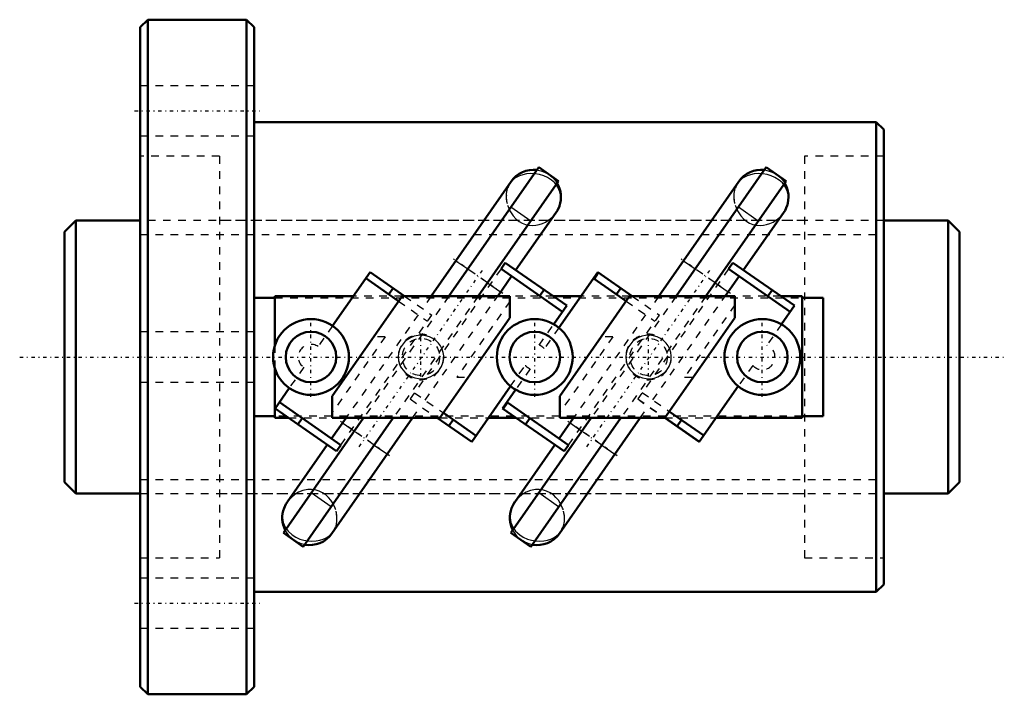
# Model space of a CAD drawing. Header units: millimetres. Extents: x -16 to 114, y -44 to 44.
import ezdxf

# ---------------------------------------------------------------- set-up
doc = ezdxf.new("R2010")
doc.units = ezdxf.units.MM
doc.linetypes.add('Center', pattern=[1.5, 0.45, -0.5, 0.05, -0.5])
doc.linetypes.add('Dashed', pattern=[2, 1, -1])
for name, color, linetype, lineweight in [('2d ConnectionPoints', 7, 'Continuous', 50), ('AM_0', 7, 'Continuous', 50), ('AM_4', 3, 'Continuous', 25), ('AM_5', 3, 'Continuous', 25), ('AM_7', 7, 'Center', 25), ('AM_9', 6, 'Dashed', 25)]:
    doc.layers.add(name, color=color, linetype=linetype, lineweight=lineweight)

# ---------------------------------------------------------------- blocks, each defined once
blk = doc.blocks.new('1_HBN3610_5_RRG1_108L_C0_0100__Nut_0_in_HBN3610_5RRG2_118LC0_0G200__rev_0')
at = {"layer": 'AM_0'}
for p, q in [((1, 44.5), (0, 43.5)), ((14, 44.5), (1, 44.5)), ((1, 44.5), (1, -44.5)), ((14, 44.5), (14, -44.5)), ((15, 43.5), (14, 44.5)), ((0, 43.5), (0, -43.5)), ((15, 43.5), (15, -43.5)), ((97, 31), (15, 31)), ((97, 31), (97, -31)), ((98, 30), (97, 31)), ((98, 30), (98, -30)), ((52.52, 25.03), (40.66, 8.03)), ((55.14, 23.2), (52.52, 25.03)), ((82.52, 25.03), (70.66, 8.03)), ((85.14, 23.2), (82.52, 25.03)), ((48.9, 23.16), (38.34, 8.03)), ((55.14, 23.2), (44.56, 8.03)), ((78.9, 23.16), (68.34, 8.03)), ((85.14, 23.2), (74.56, 8.03)), ((49.52, 11.48), (54.79, 19.03)), ((79.52, 11.48), (84.79, 19.03)), ((48.12, 12.44), (47.55, 11.62)), ((48.12, 12.44), (56.24, 6.78)), ((78.12, 12.44), (77.55, 11.62)), ((78.12, 12.44), (86.24, 6.78)), ((30.31, 11.2), (25.35, 4.11)), ((30.31, 11.2), (34.85, 8.03)), ((47.12, 8.03), (48.95, 10.65)), ((47.55, 11.62), (55.67, 5.96)), ((60.31, 11.2), (55.18, 3.86)), ((59.81, 10.33), (60.38, 11.15)), ((60.31, 11.2), (64.85, 8.03)), ((77.12, 8.03), (78.95, 10.65)), ((77.55, 11.62), (85.67, 5.96)), ((29.73, 10.38), (34.05, 7.37)), ((32.76, 8.27), (33.33, 9.09)), ((59.81, 10.33), (64.05, 7.37)), ((62.76, 8.27), (63.33, 9.09)), ((15, 7.81), (17.75, 7.81)), ((28.1, 8.03), (17.75, 8.03)), ((17.75, 8.03), (17.75, 1.56)), ((25.29, -5.17), (34.51, 8.03)), ((48.71, 8.03), (34.51, 8.03)), ((48.71, 8.03), (48.71, 5.17)), ((53.22, 8.89), (52.65, 8.07)), ((58.1, 8.03), (54.44, 8.03)), ((55.29, -5.17), (64.51, 8.03)), ((78.37, 8.03), (64.51, 8.03)), ((78.37, 8.03), (78.37, 5.17)), ((83.3, 8.83), (82.72, 8.01)), ((87.25, 8.03), (84.44, 8.03)), ((87.25, -8.04), (87.25, 8.03)), ((87.25, 7.81), (90, 7.81)), ((90, -7.81), (90, 7.81)), ((56.24, 6.78), (54.52, 4.32)), ((86.24, 6.78), (84.52, 4.32)), ((48.71, 5.17), (39.49, -8.04)), ((78.37, 5.17), (69.16, -8.04)), ((17.75, -1.56), (17.75, -8.04)), ((48.82, -3.86), (43.69, -11.2)), ((78.82, -3.86), (73.69, -11.2)), ((19.63, -4.09), (17.76, -6.78)), ((25.29, -8.04), (25.29, -5.17)), ((49.48, -4.32), (47.76, -6.78)), ((55.29, -8.04), (55.29, -5.17)), ((18.33, -5.96), (26.45, -11.62)), ((47.84, -6.83), (48.41, -6.01)), ((48.41, -6.01), (56.45, -11.62)), ((17.76, -6.78), (25.88, -12.44)), ((39.95, -7.37), (44.27, -10.38)), ((47.76, -6.78), (55.88, -12.44)), ((69.74, -7.2), (74.28, -10.37)), ((17.75, -7.81), (15, -7.81)), ((17.75, -8.04), (19.56, -8.04)), ((29.44, -8.04), (18.86, -23.2)), ((20.78, -8.89), (21.35, -8.07)), ((33.34, -8.04), (21.48, -25.03)), ((27.12, -8.04), (25.22, -10.77)), ((25.27, -23.28), (35.9, -8.04)), ((39.49, -8.04), (25.29, -8.04)), ((39.15, -8.04), (43.69, -11.2)), ((41.24, -8.27), (40.67, -9.09)), ((45.9, -8.04), (49.56, -8.04)), ((59.44, -8.04), (48.86, -23.2)), ((50.78, -8.89), (51.35, -8.07)), ((63.34, -8.04), (51.48, -25.03)), ((57.12, -8.04), (55.22, -10.77)), ((55.27, -23.28), (65.9, -8.04)), ((69.16, -8.04), (55.29, -8.04)), ((69.15, -8.04), (73.69, -11.2)), ((69.17, -8.02), (73.7, -11.19)), ((71.33, -8.31), (70.76, -9.13)), ((75.9, -8.04), (87.25, -8.04)), ((90, -7.81), (87.25, -7.81)), ((24.64, -11.59), (19.37, -19.14)), ((25.88, -12.44), (26.45, -11.62)), ((54.64, -11.59), (49.37, -19.14)), ((55.88, -12.44), (56.45, -11.62)), ((21.48, -25.03), (18.86, -23.2)), ((51.48, -25.03), (48.86, -23.2)), ((15, -31), (97, -31)), ((97, -31), (98, -30)), ((0, -43.5), (1, -44.5)), ((14, -44.5), (15, -43.5)), ((1, -44.5), (14, -44.5))]:
    blk.add_line(p, q, dxfattribs=at)
for points in [[(54.77, 19), (54.99, 19.34), (55.25, 19.92), (55.25, 19.93)], [(84.77, 19), (84.99, 19.34), (85.25, 19.92), (85.25, 19.93)], [(19.39, -19.12), (19.19, -19.43), (18.95, -19.93)], [(49.39, -19.12), (49.19, -19.43), (48.95, -19.93)]]:
    blk.add_lwpolyline(points, dxfattribs=at)
for centre, radius in [((22.5, 0), 5), ((52, 0), 5), ((82, 0), 5), ((22.5, 0), 3.33), ((52, 0), 3.33), ((82, 0), 3.33)]:
    blk.add_circle(centre, radius, dxfattribs=at)
for centre, start, end in [((51.85, 21.1), 83.2686, 145.09), ((81.85, 21.1), 83.2686, 145.09), ((51.85, 21.1), 340.9802, 30.4657), ((81.85, 21.1), 340.9802, 30.4657), ((22.31, -21.22), 159.0384, 206.9114), ((52.31, -21.22), 159.0384, 206.9114), ((22.31, -21.22), 259.7143, 325.09), ((52.31, -21.22), 259.7143, 325.09)]:
    blk.add_arc(centre, 3.6, start, end, dxfattribs=at)
at = {"layer": 'AM_4'}
for p, q in [((51.47, 17.94), (48.85, 19.77)), ((81.47, 17.94), (78.85, 19.77)), ((41.6, 12.7), (43.16, 11.62)), ((71.6, 12.7), (73.16, 11.62)), ((45.78, 9.78), (47.5, 8.58)), ((75.78, 9.78), (77.5, 8.58)), ((26.66, -8.7), (28.22, -9.78)), ((56.66, -8.7), (58.22, -9.78)), ((30.84, -11.62), (32.57, -12.82)), ((60.84, -11.62), (62.57, -12.82)), ((25.15, -19.77), (22.53, -17.94)), ((55.15, -19.77), (52.53, -17.94))]:
    blk.add_line(p, q, dxfattribs=at)
at = {"layer": 'AM_5', "linetype": 'Dashed'}
for centre in [(37, 0), (67, 0)]:
    blk.add_arc(centre, 3, 75, 15, dxfattribs=at)
at = {"layer": 'AM_7'}
for p, q in [((-0.75, 32.48), (15.75, 32.48)), ((28.87, -11.83), (45.3, 11.71)), ((47.8, 8.38), (41.3, 12.91)), ((58.87, -11.83), (75.3, 11.71)), ((77.8, 8.38), (71.3, 12.91)), ((22.5, -5.25), (22.5, 5.25)), ((52, -5.25), (52, 5.25)), ((82, -5.25), (82, 5.25)), ((37, -2.58), (37, 2.58)), ((67, -2.58), (67, 2.58)), ((32.86, -13.02), (26.37, -8.49)), ((62.86, -13.02), (56.37, -8.49)), ((-0.75, -32.48), (15.75, -32.48))]:
    blk.add_line(p, q, dxfattribs=at)
at = {"layer": 'AM_9'}
for p, q in [((15, 35.78), (0, 35.78)), ((0, 29.18), (15, 29.18)), ((10.45, 26.5), (0, 26.5)), ((10.45, 26.5), (10.45, -26.5)), ((87.55, 26.5), (87.55, -26.5)), ((98, 26.5), (87.55, 26.5)), ((48.41, 20.05), (48.45, 19.93)), ((78.41, 20.05), (78.45, 19.93)), ((87.55, 18), (10.45, 18)), ((47.55, 11.62), (35.57, -5.54)), ((45.78, 9.78), (43.16, 11.62)), ((77.55, 11.62), (65.57, -5.54)), ((75.78, 9.78), (73.16, 11.62)), ((17.75, 7.81), (87.25, 7.81)), ((34.51, 8.03), (28.1, 8.03)), ((40.66, 8.03), (29.44, -8.04)), ((44.56, 8.03), (33.34, -8.04)), ((34.85, 8.03), (38.43, 5.54)), ((38.34, 8.03), (37.2, 6.4)), ((37.54, -5.69), (47.12, 8.03)), ((54.44, 8.03), (48.71, 8.03)), ((64.51, 8.03), (58.1, 8.03)), ((70.66, 8.03), (59.44, -8.04)), ((74.56, 8.03), (63.34, -8.04)), ((64.85, 8.03), (68.43, 5.54)), ((68.34, 8.03), (67.2, 6.4)), ((67.55, -5.67), (77.12, 8.03)), ((84.44, 8.03), (78.37, 8.03)), ((34.05, 7.37), (37.85, 4.72)), ((48.71, 7.34), (41.72, -2.68)), ((64.05, 7.37), (67.85, 4.72)), ((78.37, 6.86), (71.72, -2.68)), ((26.45, -11.62), (38.43, 5.54)), ((36.62, 5.58), (27.12, -8.04)), ((56.45, -11.62), (68.43, 5.54)), ((66.62, 5.58), (57.12, -8.04)), ((25.35, 4.11), (23.45, 1.37)), ((52.6, 1.56), (54.52, 4.32)), ((84.52, 4.32), (82.6, 1.56)), ((15, 3.3), (0, 3.3)), ((32.28, 2.68), (25.29, -7.34)), ((32.28, 2.68), (30.77, 2.68)), ((55.18, 3.86), (53.25, 1.1)), ((62.28, 2.68), (55.29, -7.34)), ((62.28, 2.68), (60.77, 2.68)), ((17.75, 1.56), (17.75, -1.56)), ((48.82, -3.86), (50.75, -1.1)), ((80.75, -1.1), (78.82, -3.86)), ((21.54, -1.36), (19.63, -4.09)), ((51.4, -1.56), (49.48, -4.32)), ((0, -3.3), (15, -3.3)), ((41.72, -2.68), (43.23, -2.68)), ((71.72, -2.68), (72.9, -2.68)), ((36.15, -4.72), (39.95, -7.37)), ((66.16, -4.7), (69.74, -7.2)), ((35.57, -5.54), (39.15, -8.04)), ((65.57, -5.54), (69.15, -8.04)), ((65.59, -5.52), (69.17, -8.02)), ((35.9, -8.04), (36.97, -6.51)), ((65.9, -8.04), (66.98, -6.49)), ((87.25, -7.81), (17.75, -7.81)), ((19.56, -8.04), (25.29, -8.04)), ((39.49, -8.04), (45.9, -8.04)), ((49.56, -8.04), (55.29, -8.04)), ((69.16, -8.04), (75.9, -8.04)), ((30.84, -11.62), (28.22, -9.78)), ((60.84, -11.62), (58.22, -9.78)), ((10.45, -18), (87.55, -18)), ((25.39, -23.09), (25.48, -22.97)), ((55.39, -23.09), (55.48, -22.97)), ((0, -26.5), (10.45, -26.5)), ((87.55, -26.5), (98, -26.5)), ((15, -29.18), (0, -29.18)), ((0, -35.78), (15, -35.78))]:
    blk.add_line(p, q, dxfattribs=at)
for points in [[(52.27, 24.68), (52.79, 24.58), (53.3, 24.4), (53.83, 24.11), (54.31, 23.73), (54.66, 23.36), (54.95, 22.93)], [(82.27, 24.68), (82.79, 24.58), (83.3, 24.4), (83.83, 24.11), (84.31, 23.73), (84.66, 23.36), (84.95, 22.93)], [(49.39, 23.57), (48.97, 23.21), (48.7, 22.87)], [(55.43, 21.17), (55.31, 21.79), (55.06, 22.4), (54.64, 22.96), (54.21, 23.35), (53.67, 23.69), (53.18, 23.91), (52.63, 24.08), (52.05, 24.17), (51.43, 24.2), (50.93, 24.15), (50.43, 24.05), (50.01, 23.91), (49.63, 23.72), (49.39, 23.57)], [(79.39, 23.57), (78.97, 23.21), (78.7, 22.87)], [(85.43, 21.17), (85.31, 21.79), (85.06, 22.4), (84.64, 22.96), (84.21, 23.35), (83.67, 23.69), (83.18, 23.91), (82.63, 24.08), (82.05, 24.17), (81.43, 24.2), (80.93, 24.15), (80.43, 24.05), (80.01, 23.91), (79.63, 23.72), (79.39, 23.57)], [(48.7, 22.87), (48.64, 22.78), (48.37, 22.21), (48.24, 21.59), (48.25, 20.79), (48.35, 20.25)], [(78.7, 22.87), (78.64, 22.78), (78.37, 22.21), (78.24, 21.59), (78.25, 20.79), (78.35, 20.25)], [(48.45, 19.93), (48.73, 19.28), (49.17, 18.62), (49.52, 18.24), (49.94, 17.89), (50.33, 17.66), (50.76, 17.49), (51.22, 17.38), (51.71, 17.34), (52.14, 17.37), (52.57, 17.46), (53.01, 17.6), (53.43, 17.8), (53.87, 18.09), (54.27, 18.42), (54.67, 18.86), (54.77, 19)], [(78.45, 19.93), (78.73, 19.28), (79.17, 18.62), (79.52, 18.24), (79.94, 17.89), (80.33, 17.66), (80.76, 17.49), (81.22, 17.38), (81.71, 17.34), (82.14, 17.37), (82.57, 17.46), (83.01, 17.6), (83.43, 17.8), (83.87, 18.09), (84.27, 18.42), (84.67, 18.86), (84.77, 19)], [(34.93, 2.07), (34.38, 1.4), (34.17, 0.95), (34.04, 0.48), (34, 0.02), (34.04, -0.45), (34.15, -0.9), (34.34, -1.32), (34.59, -1.71), (34.91, -2.05), (35.29, -2.35), (35.71, -2.59), (36.19, -2.76), (36.69, -2.85), (37.21, -2.86), (37.72, -2.78), (38.22, -2.62), (38.68, -2.37), (39.09, -2.05), (39.44, -1.67), (39.7, -1.25), (39.89, -0.78), (39.98, -0.32), (40, 0.16), (39.93, 0.61), (39.79, 1.05), (39.58, 1.46), (39.31, 1.83), (38.96, 2.17), (38.57, 2.44), (38.12, 2.66), (37.64, 2.8), (37.13, 2.86), (36.61, 2.84), (36.1, 2.73), (35.61, 2.54), (34.93, 2.07)], [(64.93, 2.07), (64.38, 1.4), (64.17, 0.95), (64.04, 0.48), (64, 0.02), (64.04, -0.45), (64.15, -0.9), (64.34, -1.32), (64.59, -1.71), (64.91, -2.05), (65.29, -2.35), (65.71, -2.59), (66.19, -2.76), (66.69, -2.85), (67.21, -2.86), (67.72, -2.78), (68.22, -2.62), (68.68, -2.37), (69.09, -2.05), (69.44, -1.67), (69.7, -1.25), (69.89, -0.78), (69.98, -0.32), (70, 0.16), (69.93, 0.61), (69.79, 1.05), (69.58, 1.46), (69.31, 1.83), (68.96, 2.17), (68.57, 2.44), (68.12, 2.66), (67.64, 2.8), (67.13, 2.86), (66.61, 2.84), (66.1, 2.73), (65.61, 2.54), (64.93, 2.07)], [(21.43, -17.63), (20.87, -17.85), (20.35, -18.16), (19.91, -18.52), (19.54, -18.93), (19.39, -19.12)], [(25.67, -19.93), (25.37, -19.3), (25.11, -18.9), (24.8, -18.52), (24.45, -18.19), (24.03, -17.9), (23.56, -17.68), (23.03, -17.53), (22.57, -17.47), (22.1, -17.49), (21.43, -17.63)], [(51.43, -17.63), (50.87, -17.85), (50.35, -18.16), (49.91, -18.52), (49.54, -18.93), (49.39, -19.12)], [(55.67, -19.93), (55.37, -19.3), (55.11, -18.9), (54.8, -18.52), (54.45, -18.19), (54.03, -17.9), (53.56, -17.68), (53.03, -17.53), (52.57, -17.47), (52.1, -17.49), (51.43, -17.63)], [(18.95, -19.93), (18.94, -19.97), (18.92, -20.02)], [(25.48, -22.97), (25.54, -22.88), (25.8, -22.32), (25.93, -21.71), (25.92, -20.92), (25.81, -20.33)], [(25.76, -20.18), (25.73, -20.09), (25.67, -19.93)], [(48.95, -19.93), (48.94, -19.97), (48.92, -20.02)], [(55.48, -22.97), (55.54, -22.88), (55.8, -22.32), (55.93, -21.71), (55.92, -20.92), (55.81, -20.33)], [(55.76, -20.18), (55.73, -20.09), (55.67, -19.93)], [(18.75, -20.82), (18.74, -21.2), (18.84, -21.83), (19.09, -22.45), (19.48, -22.99), (20.02, -23.48), (20.49, -23.78), (21.05, -24.02), (21.55, -24.16), (22.09, -24.26), (22.63, -24.29), (23.19, -24.25), (23.66, -24.16), (24.1, -24.02), (24.49, -23.85), (24.84, -23.63), (25.23, -23.28), (25.39, -23.09)], [(48.75, -20.82), (48.74, -21.2), (48.84, -21.83), (49.09, -22.45), (49.48, -22.99), (50.02, -23.48), (50.49, -23.78), (51.05, -24.02), (51.55, -24.16), (52.09, -24.26), (52.63, -24.29), (53.19, -24.25), (53.66, -24.16), (54.1, -24.02), (54.49, -23.85), (54.84, -23.63), (55.23, -23.28), (55.39, -23.09)], [(21.67, -24.76), (21.14, -24.62), (20.63, -24.4), (20.13, -24.08), (19.67, -23.66), (19.11, -22.85)], [(51.67, -24.76), (51.14, -24.62), (50.63, -24.4), (50.13, -24.08), (49.67, -23.66), (49.11, -22.85)]]:
    blk.add_lwpolyline(points, dxfattribs=at)
for centre in [(37, 0), (67, 0)]:
    blk.add_circle(centre, 2.46, dxfattribs=at)
for centre, radius, start, end in [((51.85, 21.1), 3.6, 145.09, 199.0147), ((81.85, 21.1), 3.6, 145.09, 199.0147), ((22.5, 0), 1.67, 55.4079, 234.7721), ((52, 0), 1.67, 41.1758, 69.0042), ((82, 0), 1.67, 221.1758, 69.0042), ((52, 0), 1.67, 221.1758, 249.0042), ((22.31, -21.22), 3.6, 325.09, 21.1116), ((52.31, -21.22), 3.6, 325.09, 21.1116)]:
    blk.add_arc(centre, radius, start, end, dxfattribs=at)
blk = doc.blocks.new('2_RR0100HBN3610_50S_0_in_HBN3610_5RRG2_118LC0_0G200__rev_0')
at = {"layer": 'AM_0'}
for p, q in [((-8.5, 18), (-10, 16.5)), ((0, 18), (-8.5, 18)), ((-8.5, 18), (-8.5, -18)), ((106.5, 18), (98, 18)), ((108, 16.5), (106.5, 18)), ((106.5, 18), (106.5, -18)), ((-10, 16.5), (-10, -16.5)), ((108, 16.5), (108, -16.5)), ((-10, -16.5), (-8.5, -18)), ((106.5, -18), (108, -16.5)), ((-8.5, -18), (0, -18)), ((98, -18), (106.5, -18))]:
    blk.add_line(p, q, dxfattribs=at)
at = {"layer": 'AM_5', "linetype": 'Dashed'}
for p, q in [((0, 16.1595), (98, 16.1595)), ((0, -16.1595), (98, -16.1595))]:
    blk.add_line(p, q, dxfattribs=at)
at = {"layer": 'AM_7'}
blk.add_line((-15.9, 0), (113.9, 0), dxfattribs=at)
at = {"layer": 'AM_9'}
for p, q in [((98, 18), (0, 18)), ((0, -18), (98, -18))]:
    blk.add_line(p, q, dxfattribs=at)

msp = doc.modelspace()

# ---------------------------------------------------------------- linework, layer by layer
at = {"layer": '2d ConnectionPoints'}
msp.add_point((0, 0), dxfattribs=at)
msp.add_point((0, 0), dxfattribs=at)

# ---------------------------------------------------------------- block references
for name in ['1_HBN3610_5_RRG1_108L_C0_0100__Nut_0_in_HBN3610_5RRG2_118LC0_0G200__rev_0', '2_RR0100HBN3610_50S_0_in_HBN3610_5RRG2_118LC0_0G200__rev_0']:
    msp.add_blockref(name, (0, 0))

doc.saveas('drawing.dxf')
